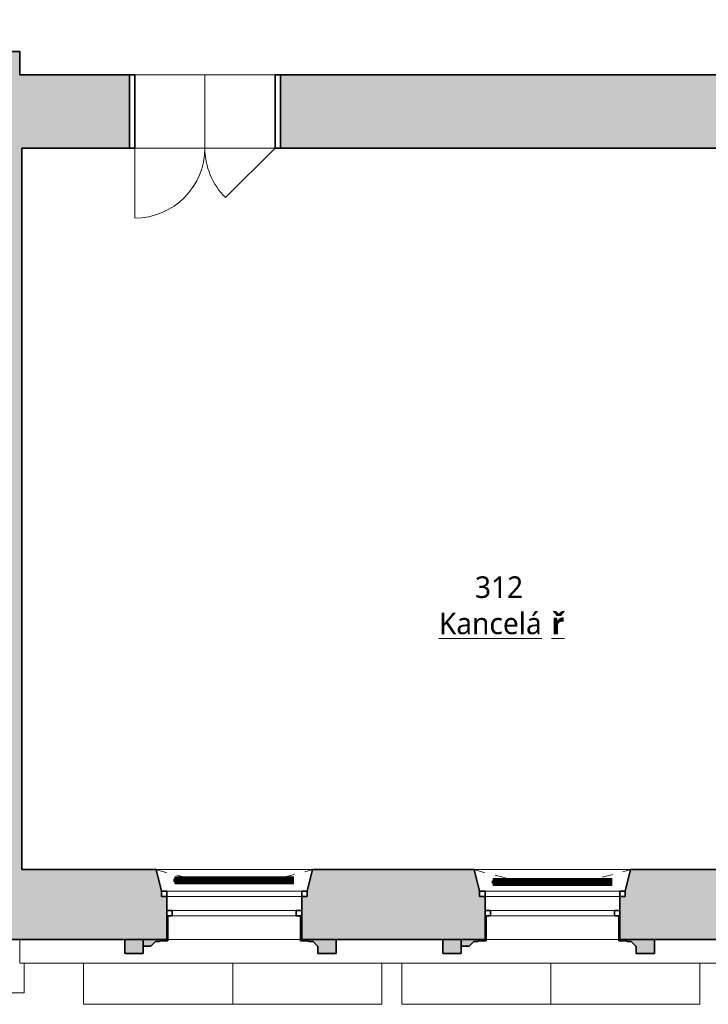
# Model space of a CAD drawing. Header units: metres. Extents: x -0.2 to 46.9, y -0.5 to 28.
# Tile 18 of 30: x 21.8 to 28.2, y -0.2 to 8.9. Entities that reach past the tile are written whole.
import ezdxf

# ---------------------------------------------------------------- set-up
doc = ezdxf.new("R2010")
doc.units = ezdxf.units.M
doc.linetypes.add('AV - Cerch_ 1 tecka 4mm', pattern=[0.006, 0.004, -0.001, 0, -0.001])
doc.layers.add('AV-MISTNOSTI', color=5, linetype='Continuous', lineweight=5, true_color=0x0000ff)
for name, color, linetype, lineweight in [('AV-SRAFY', 7, 'Continuous', 35), ('AV-STAVBA', 7, 'Continuous', 18), ('AV-VYBAVENI', 7, 'Continuous', 18)]:
    doc.layers.add(name, color=color, linetype=linetype, lineweight=lineweight)
doc.styles.add('Trebuchet MS_B', font='trebuc.ttf', dxfattribs={"height": 0.2})

# ---------------------------------------------------------------- blocks, each defined once
blk = doc.blocks.new('DO_2-L_Obl__členěné_222 - 1300x2550_zdobné-998353-3NP')
at = {"layer": 'AV-STAVBA', "color": 254, "true_color": 0xcccccc}
for p, q in [((0.65, 0.86), (0.65, 0.21)), ((-0.65, 0.21), (-0.1904, 0.6696)), ((-0.65, 0.21), (0.65, 0.21)), ((-0.65, -0.47), (-0.65, 0.21)), ((0, 0.21), (0, -0.47)), ((0.65, -0.47), (0.65, 0.21)), ((-0.7, -0.47), (-0.65, -0.47)), ((-0.65, -0.47), (0.65, -0.47)), ((0.65, -0.47), (0.7, -0.47))]:
    blk.add_line(p, q, dxfattribs=at)
at = {"layer": 'AV-STAVBA', "color": 254, "lineweight": 35, "true_color": 0xcccccc}
for p, q in [((-0.65, 0.21), (-0.7, 0.21)), ((-0.7, 0.21), (-0.7, -0.47)), ((-0.65, -0.47), (-0.65, 0.21)), ((0.7, 0.21), (0.65, 0.21)), ((0.65, 0.21), (0.65, -0.47)), ((0.7, -0.47), (0.7, 0.21)), ((-0.7, -0.47), (-0.65, -0.47)), ((0.65, -0.47), (0.7, -0.47))]:
    blk.add_line(p, q, dxfattribs=at)
at = {"layer": 'AV-STAVBA', "color": 254, "linetype": 'AV - Cerch_ 1 tecka 4mm', "true_color": 0xcccccc}
for p, q in [((-0.65, 0.21), (0.65, 0.21)), ((-0.7, -0.47), (0.7, -0.47)), ((-0.65, -0.47), (0.65, -0.47))]:
    blk.add_line(p, q, dxfattribs=at)
at = {"layer": 'AV-STAVBA', "color": 254, "true_color": 0xcccccc}
for centre, start, end in [((0.65, 0.21), 90, 180), ((-0.65, 0.21), 360, 45)]:
    blk.add_arc(centre, 0.65, start, end, dxfattribs=at)
blk = doc.blocks.new('WI_2-2_dvojité_bez středního sloupku - 1250x2320-1217601-3NP')
at = {"layer": 'AV-STAVBA', "color": 254, "linetype": 'AV - Cerch_ 1 tecka 4mm', "lineweight": 13, "true_color": 0xcccccc}
for p, q in [((0.675, 0.325), (-0.675, 0.325)), ((-0.675, 0.325), (0.675, 0.325)), ((0.625, 0.325), (-0.625, 0.325)), ((0.675, -0.325), (-0.675, -0.325)), ((0.625, -0.325), (-0.625, -0.325)), ((-0.625, -0.325), (0.625, -0.325))]:
    blk.add_line(p, q, dxfattribs=at)
at = {"layer": 'AV-STAVBA', "color": 254, "lineweight": 35, "true_color": 0xcccccc}
for p, q in [((-0.625, 0.125), (-0.675, 0.125)), ((-0.675, 0.125), (-0.675, 0.075)), ((-0.625, 0.075), (-0.625, 0.125)), ((0.675, 0.125), (0.625, 0.125)), ((0.625, 0.125), (0.625, 0.075)), ((0.675, 0.075), (0.675, 0.125)), ((-0.675, 0.075), (-0.625, 0.075)), ((0.625, 0.075), (0.675, 0.075)), ((-0.625, -0.105), (-0.625, -0.055)), ((-0.625, -0.055), (-0.575, -0.055)), ((-0.575, -0.055), (-0.575, -0.105)), ((0.575, -0.105), (0.575, -0.055)), ((0.575, -0.055), (0.625, -0.055)), ((0.625, -0.055), (0.625, -0.105)), ((-0.575, -0.105), (-0.625, -0.105)), ((0.625, -0.105), (0.575, -0.105))]:
    blk.add_line(p, q, dxfattribs=at)
at = {"layer": 'AV-STAVBA', "color": 254, "true_color": 0xcccccc}
for p, q in [((-0.675, 0.075), (-0.675, 0.125)), ((-0.675, 0.125), (0.675, 0.125)), ((-0.625, 0.125), (0.031, 0.125)), ((-0.625, 0.075), (-0.625, 0.125)), ((0.031, 0.125), (0.625, 0.125)), ((0.625, 0.075), (0.625, 0.125)), ((0.675, 0.075), (0.675, 0.125)), ((-0.675, 0.075), (0.675, 0.075)), ((0.031, 0.075), (-0.625, 0.075)), ((0.625, 0.075), (0.031, 0.075)), ((-0.625, -0.055), (-0.625, -0.105)), ((-0.625, -0.055), (0.625, -0.055)), ((0.031, -0.055), (-0.575, -0.055)), ((-0.575, -0.055), (-0.575, -0.105)), ((0.575, -0.055), (0.031, -0.055)), ((0.575, -0.055), (0.575, -0.105)), ((0.625, -0.055), (0.625, -0.105)), ((-0.625, -0.105), (0.625, -0.105)), ((-0.575, -0.105), (0.031, -0.105)), ((0.031, -0.105), (0.575, -0.105))]:
    blk.add_line(p, q, dxfattribs=at)
blk = doc.blocks.new('GM_Nika se zkoseným ostěním a klenutým nadpražím - 1350x2500_200-1217707-3NP')
at = {"layer": 'AV-STAVBA', "color": 254, "linetype": 'AV - Cerch_ 1 tecka 4mm', "lineweight": 13, "true_color": 0xcccccc}
for p, q in [((0.675, 0.325), (-0.675, 0.325)), ((0.725, -0.325), (-0.725, -0.325))]:
    blk.add_line(p, q, dxfattribs=at)
blk.add_arc((0, -2.5374), 2.3281, 71.85581, 108.14419, dxfattribs=at)
blk = doc.blocks.new('GM_Nika_zkosené ostění - v900-1218213-3NP')
at = {"layer": 'AV-STAVBA', "color": 254, "linetype": 'AV - Cerch_ 1 tecka 4mm', "lineweight": 13, "true_color": 0xcccccc}
blk.add_line((-0.6, 0.325), (0.85, 0.325), dxfattribs=at)
blk = doc.blocks.new('Podokenní římsa 3NP - Podokenní římsa 3NP-1611802-3NP')
at = {"layer": 'AV-STAVBA', "color": 254, "true_color": 0xcccccc}
for q in [(21.7948, 0.3582), (33.7591, 0.1382)]:
    blk.add_line((21.7948, 0.1382), q, dxfattribs=at)
blk = doc.blocks.new('Tympanon a šambrána 3NP5 - Tympanon a šambrána 2NP-1615951-3NP')
at = {"layer": 'AV-STAVBA', "true_color": 0xcccccc}
h = blk.add_hatch(color=254, dxfattribs=at)
h.paths.add_polyline_path([(7.7999, 0.2282), (7.7999, 0.3582), (7.4799, 0.3582), (7.4799, 0.5782), (7.4699, 0.5782), (7.4699, 0.3482), (7.5349, 0.3482), (7.5501, 0.3394), (7.5851, 0.3394), (7.6276, 0.297), (7.6298, 0.297), (7.6298, 0.2282)])
h.paths.add_polyline_path([(6.0099, 0.297), (6.0822, 0.297), (6.1246, 0.3394), (6.1596, 0.3394), (6.1749, 0.3482), (6.2399, 0.3482), (6.2399, 0.5782), (6.2299, 0.5782), (6.2299, 0.3582), (6.0099, 0.3582)])
blk.add_hatch(color=254, dxfattribs=at).paths.add_polyline_path([(5.8398, 0.2282), (6.0099, 0.2282), (6.0099, 0.3582), (5.8398, 0.3582)])
at = {"layer": 'AV-STAVBA', "color": 254, "lineweight": 35, "true_color": 0xcccccc}
for p, q in [((6.2299, 0.5782), (6.2299, 0.3582)), ((6.2399, 0.3482), (6.2399, 0.5782)), ((7.4699, 0.5782), (7.4699, 0.3482)), ((7.4799, 0.3582), (7.4799, 0.5782)), ((6.0099, 0.3582), (5.8398, 0.3582)), ((5.8398, 0.3582), (5.8398, 0.2282)), ((6.2299, 0.3582), (6.0099, 0.3582)), ((6.0099, 0.3582), (6.0099, 0.297)), ((6.0099, 0.2282), (6.0099, 0.3582)), ((6.0099, 0.297), (6.0822, 0.297)), ((6.0822, 0.297), (6.1246, 0.3394)), ((6.1246, 0.3394), (6.1596, 0.3394)), ((6.1596, 0.3394), (6.1749, 0.3482)), ((6.1749, 0.3482), (6.2399, 0.3482)), ((7.4699, 0.3482), (7.5349, 0.3482)), ((7.7999, 0.3582), (7.4799, 0.3582)), ((7.5349, 0.3482), (7.5501, 0.3394)), ((7.5501, 0.3394), (7.5851, 0.3394)), ((7.5851, 0.3394), (7.6276, 0.297)), ((7.6276, 0.297), (7.6298, 0.297)), ((7.6298, 0.297), (7.6298, 0.2282)), ((7.7999, 0.2282), (7.7999, 0.3582)), ((5.8398, 0.2282), (6.0099, 0.2282)), ((7.6298, 0.2282), (7.7999, 0.2282))]:
    blk.add_line(p, q, dxfattribs=at)
blk = doc.blocks.new('Tympanon a šambrána 3NP6 - Tympanon a šambrána 2NP-1616061-3NP')
at = {"layer": 'AV-STAVBA', "true_color": 0xcccccc}
h = blk.add_hatch(color=254, dxfattribs=at)
h.paths.add_polyline_path([(7.7999, 0.2282), (7.7999, 0.3582), (7.4799, 0.3582), (7.4799, 0.5782), (7.4699, 0.5782), (7.4699, 0.3482), (7.5349, 0.3482), (7.5501, 0.3394), (7.5851, 0.3394), (7.6276, 0.297), (7.6298, 0.297), (7.6298, 0.2282)])
h.paths.add_polyline_path([(6.0099, 0.297), (6.0822, 0.297), (6.1246, 0.3394), (6.1596, 0.3394), (6.1749, 0.3482), (6.2399, 0.3482), (6.2399, 0.5782), (6.2299, 0.5782), (6.2299, 0.3582), (6.0099, 0.3582)])
blk.add_hatch(color=254, dxfattribs=at).paths.add_polyline_path([(5.8398, 0.2282), (6.0099, 0.2282), (6.0099, 0.3582), (5.8398, 0.3582)])
at = {"layer": 'AV-STAVBA', "color": 254, "lineweight": 35, "true_color": 0xcccccc}
for p, q in [((6.2299, 0.5782), (6.2299, 0.3582)), ((6.2399, 0.3482), (6.2399, 0.5782)), ((7.4699, 0.5782), (7.4699, 0.3482)), ((7.4799, 0.3582), (7.4799, 0.5782)), ((6.0099, 0.3582), (5.8398, 0.3582)), ((5.8398, 0.3582), (5.8398, 0.2282)), ((6.2299, 0.3582), (6.0099, 0.3582)), ((6.0099, 0.3582), (6.0099, 0.297)), ((6.0099, 0.2282), (6.0099, 0.3582)), ((6.0099, 0.297), (6.0822, 0.297)), ((6.0822, 0.297), (6.1246, 0.3394)), ((6.1246, 0.3394), (6.1596, 0.3394)), ((6.1596, 0.3394), (6.1749, 0.3482)), ((6.1749, 0.3482), (6.2399, 0.3482)), ((7.4699, 0.3482), (7.5349, 0.3482)), ((7.7999, 0.3582), (7.4799, 0.3582)), ((7.5349, 0.3482), (7.5501, 0.3394)), ((7.5501, 0.3394), (7.5851, 0.3394)), ((7.5851, 0.3394), (7.6276, 0.297)), ((7.6276, 0.297), (7.6298, 0.297)), ((7.6298, 0.297), (7.6298, 0.2282)), ((7.7999, 0.2282), (7.7999, 0.3582)), ((5.8398, 0.2282), (6.0099, 0.2282)), ((7.6298, 0.2282), (7.7999, 0.2282))]:
    blk.add_line(p, q, dxfattribs=at)
blk = doc.blocks.new('Šambrána krajní_2NP2 - Šambrána krajní_2NP-1634565-3NP')
at = {"layer": 'AV-STAVBA', "true_color": 0xcccccc}
h = blk.add_hatch(color=254, dxfattribs=at)
h.paths.add_polyline_path([(18.3698, 0.2782), (18.3998, 0.2782), (18.4409, 0.3348), (18.4859, 0.3348), (18.5198, 0.3582), (18.3698, 0.3582)])
h.paths.add_polyline_path([(19.7498, 0.2782), (19.7909, 0.3348), (19.8359, 0.3348), (19.8698, 0.3582), (19.8698, 0.5782), (19.5698, 0.5782), (19.5698, 0.3582), (19.6036, 0.3348), (19.6486, 0.3348), (19.6898, 0.2782)])
h.paths.add_polyline_path([(21.0698, 0.2782), (21.0698, 0.3582), (20.9198, 0.3582), (20.9536, 0.3348), (20.9986, 0.3348), (21.0398, 0.2782)])
for points in [[(17.9545, 0.2082), (18.2345, 0.2082), (18.2345, 0.3582), (17.9545, 0.3582)], [(21.2145, 0.2082), (21.4945, 0.2082), (21.4945, 0.3582), (21.2145, 0.3582)]]:
    blk.add_hatch(color=254, dxfattribs=at).paths.add_polyline_path(points)
h = blk.add_hatch(color=254, dxfattribs=at)
h.paths.add_polyline_path([(18.2345, 0.1982), (18.2345, 0.2082), (18.2145, 0.2082), (18.2145, 0.1982)])
h.paths.add_polyline_path([(17.9745, 0.1982), (17.9745, 0.2082), (17.9545, 0.2082), (17.9545, 0.1982)])
h = blk.add_hatch(color=254, dxfattribs=at)
h.paths.add_polyline_path([(21.4945, 0.1982), (21.4945, 0.2082), (21.4745, 0.2082), (21.4745, 0.1982)])
h.paths.add_polyline_path([(21.2345, 0.1982), (21.2345, 0.2082), (21.2145, 0.2082), (21.2145, 0.1982)])
at = {"layer": 'AV-STAVBA', "color": 254, "lineweight": 35, "true_color": 0xcccccc}
for p, q in [((19.8698, 0.5782), (19.5698, 0.5782)), ((19.5698, 0.5782), (19.5698, 0.3582)), ((19.8698, 0.3582), (19.8698, 0.5782)), ((18.2345, 0.3582), (17.9545, 0.3582)), ((17.9545, 0.3582), (17.9545, 0.2082)), ((18.2345, 0.2082), (18.2345, 0.3582)), ((18.5198, 0.3582), (18.3698, 0.3582)), ((18.3698, 0.3582), (18.3698, 0.2782)), ((18.3698, 0.2782), (18.3998, 0.2782)), ((18.3998, 0.2782), (18.4409, 0.3348)), ((18.4409, 0.3348), (18.4859, 0.3348)), ((18.4859, 0.3348), (18.5198, 0.3582)), ((19.5698, 0.3582), (19.6036, 0.3348)), ((19.6036, 0.3348), (19.6486, 0.3348)), ((19.6486, 0.3348), (19.6898, 0.2782)), ((19.6898, 0.2782), (19.7498, 0.2782)), ((19.7498, 0.2782), (19.7909, 0.3348)), ((19.7909, 0.3348), (19.8359, 0.3348)), ((19.8359, 0.3348), (19.8698, 0.3582)), ((21.0698, 0.3582), (20.9198, 0.3582)), ((20.9198, 0.3582), (20.9536, 0.3348)), ((20.9536, 0.3348), (20.9986, 0.3348)), ((20.9986, 0.3348), (21.0398, 0.2782)), ((21.0398, 0.2782), (21.0698, 0.2782)), ((21.0698, 0.2782), (21.0698, 0.3582)), ((21.4945, 0.3582), (21.2145, 0.3582)), ((21.2145, 0.3582), (21.2145, 0.2082)), ((21.4945, 0.2082), (21.4945, 0.3582)), ((17.9745, 0.2082), (17.9545, 0.2082)), ((17.9545, 0.2082), (17.9545, 0.1982)), ((17.9545, 0.2082), (18.2345, 0.2082)), ((17.9545, 0.1982), (17.9745, 0.1982)), ((17.9745, 0.1982), (17.9745, 0.2082)), ((18.2345, 0.2082), (18.2145, 0.2082)), ((18.2145, 0.2082), (18.2145, 0.1982)), ((18.2145, 0.1982), (18.2345, 0.1982)), ((18.2345, 0.1982), (18.2345, 0.2082)), ((21.2345, 0.2082), (21.2145, 0.2082)), ((21.2145, 0.2082), (21.2145, 0.1982)), ((21.2145, 0.2082), (21.4945, 0.2082)), ((21.2145, 0.1982), (21.2345, 0.1982)), ((21.2345, 0.1982), (21.2345, 0.2082)), ((21.4945, 0.2082), (21.4745, 0.2082)), ((21.4745, 0.2082), (21.4745, 0.1982)), ((21.4745, 0.1982), (21.4945, 0.1982)), ((21.4945, 0.1982), (21.4945, 0.2082))]:
    blk.add_line(p, q, dxfattribs=at)
at = {"layer": 'AV-STAVBA', "color": 254, "true_color": 0xcccccc}
for p, q in [((17.6125, 0.3582), (17.6125, -0.1368)), ((17.8336, 0.0874), (17.8336, 0.3582)), ((17.8945, 0.1482), (17.8945, 0.3582)), ((18.2945, 0.3582), (18.2945, 0.1482)), ((18.3553, 0.2182), (18.3553, 0.3582)), ((21.0936, 0.3582), (21.0936, 0.2182)), ((21.1545, 0.1482), (21.1545, 0.3582)), ((21.5545, 0.3582), (21.5545, 0.1482)), ((21.6153, 0.3582), (21.6153, 0.0874)), ((17.8945, 0.1482), (17.9545, 0.2082)), ((18.2945, 0.1482), (18.2345, 0.2082)), ((18.3553, 0.2182), (18.3553, 0.185)), ((18.3553, 0.1852), (18.3553, 0.0874)), ((21.0936, 0.185), (21.0936, 0.2182)), ((21.0936, 0.0874), (21.0936, 0.1852)), ((21.1545, 0.1482), (21.2145, 0.2082)), ((21.5545, 0.1482), (21.4945, 0.2082)), ((17.8336, 0.0874), (17.8945, 0.1482)), ((18.2945, 0.1482), (17.8945, 0.1482)), ((18.3553, 0.0874), (18.2945, 0.1482)), ((18.3553, 0.1582), (21.0936, 0.1582)), ((21.0936, 0.0874), (21.1545, 0.1482)), ((21.5545, 0.1482), (21.1545, 0.1482)), ((21.6153, 0.0874), (21.5545, 0.1482)), ((21.8365, -0.1368), (21.8365, 0.1382)), ((18.3553, 0.0874), (17.8336, 0.0874)), ((21.6153, 0.0874), (21.0936, 0.0874)), ((17.6125, -0.1368), (21.8365, -0.1368))]:
    blk.add_line(p, q, dxfattribs=at)
blk = doc.blocks.new('D0089 - 1514 - OÚPSŘ_Benešova_rvt-1-3NP')
at = {"layer": 'AV-SRAFY', "lineweight": 18, "true_color": 0xcccccc}
h = blk.add_hatch(color=254, dxfattribs=at)
h.paths.add_polyline_path([(21.7948, 8.3782), (21.7948, 8.5932), (21.6448, 8.5932), (21.6448, 8.3782)])
h.paths.add_polyline_path([(21.7948, 9.9432), (21.7948, 14.0482), (21.6448, 14.0482), (21.6448, 9.9432)])
h = blk.add_hatch(color=254, dxfattribs=at)
h.paths.add_polyline_path([(32.5648, 7.6982), (39.2348, 7.6982), (39.2348, 8.3782), (32.5648, 8.3782)])
h.paths.add_polyline_path([(18.6548, 7.6982), (19.0224, 7.6982), (19.0224, 8.3782), (17.7648, 8.3782), (17.7648, 8.0382), (17.5048, 8.0382), (17.5048, 7.6982), (18.0048, 7.6982), (18.0048, 7.8732), (18.6548, 7.8732), (18.6548, 7.7112)])
h.paths.add_polyline_path([(20.4224, 7.6982), (22.8123, 7.6982), (22.8123, 8.3782), (20.4224, 8.3782)])
h.paths.add_polyline_path([(30.7848, 7.6982), (31.1648, 7.6982), (31.1648, 8.3782), (29.9648, 8.3782), (29.9648, 7.8682), (28.7048, 7.8682), (28.7048, 8.3782), (24.2123, 8.3782), (24.2123, 7.6982), (30.6348, 7.6982)])
blk.add_hatch(color=254, dxfattribs=at).paths.add_polyline_path([(21.6648, 1.0082), (21.8148, 1.0082), (21.8148, 7.6982), (21.6648, 7.6982), (21.6648, 1.2801)])
h = blk.add_hatch(color=254, dxfattribs=at)
h.paths.add_polyline_path([(5.4448, 0.3582), (6.2299, 0.3582), (6.2299, 0.7582), (6.1799, 0.7582), (6.1799, 0.8082), (6.1299, 1.0082), (5.4348, 1.0082), (5.4348, 0.3582)])
h.paths.add_polyline_path([(26.1098, 0.3582), (26.1098, 0.7582), (26.0598, 0.7582), (26.0598, 0.8082), (26.0098, 1.0082), (24.5098, 1.0082), (24.4598, 0.8082), (24.4598, 0.7582), (24.4098, 0.7582), (24.4098, 0.3582), (25.8487, 0.3582)])
h.paths.add_polyline_path([(33.9791, 0.3582), (33.9791, 0.8282), (34.0498, 0.8282), (34.0498, 1.0082), (33.3198, 1.0082), (33.2698, 0.8082), (33.2698, 0.7582), (33.2198, 0.7582), (33.2198, 0.3582), (33.8314, 0.3582)])
h.paths.add_polyline_path([(13.8748, 0.3582), (14.9998, 0.3582), (14.9998, 0.7582), (14.9498, 0.7582), (14.9498, 0.8082), (14.8998, 1.0082), (13.4498, 1.0082), (13.3998, 0.8082), (13.3998, 0.7582), (13.3498, 0.7582), (13.3498, 0.3582), (13.3759, 0.3582)])
h.paths.add_polyline_path([(9.1599, 0.3582), (9.1599, 0.7582), (9.1099, 0.7582), (9.1099, 0.8082), (9.0599, 1.0082), (7.5799, 1.0082), (7.5299, 0.8082), (7.5299, 0.7582), (7.4799, 0.7582), (7.4799, 0.3582), (8.8856, 0.3582)])
h.paths.add_polyline_path([(27.3598, 0.3582), (29.0298, 0.3582), (29.0298, 0.7582), (28.9798, 0.7582), (28.9798, 0.8082), (28.9298, 1.0082), (27.4598, 1.0082), (27.4098, 0.8082), (27.4098, 0.7582), (27.3598, 0.7582), (27.3598, 0.5581)])
h.paths.add_polyline_path([(23.1598, 0.3582), (23.1598, 0.7582), (23.1098, 0.7582), (23.1098, 0.8082), (23.0598, 1.0082), (21.0598, 1.0082), (21.0198, 0.8082), (20.9698, 0.8082), (20.9698, 0.7582), (20.9198, 0.7582), (20.9198, 0.3582), (22.8552, 0.3582)])
h.paths.add_polyline_path([(16.2498, 0.3582), (18.5198, 0.3582), (18.5198, 0.7582), (18.4698, 0.7582), (18.4698, 0.8082), (18.4198, 0.8082), (18.3798, 1.0082), (16.3498, 1.0082), (16.2998, 0.8082), (16.2998, 0.7582), (16.2498, 0.7582), (16.2498, 0.5581)])
h.paths.add_polyline_path([(10.4099, 0.3582), (12.0998, 0.3582), (12.0998, 0.7582), (12.0498, 0.7582), (12.0498, 0.8082), (11.9998, 1.0082), (10.5099, 1.0082), (10.4599, 0.8082), (10.4599, 0.7582), (10.4099, 0.7582), (10.4099, 0.5581)])
h.paths.add_polyline_path([(31.9698, 0.3582), (31.9698, 0.7582), (31.9198, 0.7582), (31.9198, 0.8082), (31.8698, 1.0082), (30.3798, 1.0082), (30.3298, 0.8082), (30.3298, 0.7582), (30.2798, 0.7582), (30.2798, 0.3582), (31.8357, 0.3582)])
at = {"layer": 'AV-STAVBA', "color": 254, "lineweight": 35, "true_color": 0xcccccc}
for p, q in [((21.7948, 8.5932), (21.6448, 8.5932)), ((21.7948, 8.3782), (21.7948, 8.5932)), ((22.8123, 8.3782), (21.7948, 8.3782)), ((22.8123, 7.6982), (22.8123, 8.3782)), ((28.7048, 8.3782), (24.2123, 8.3782)), ((24.2123, 8.3782), (24.2123, 7.6982)), ((21.8148, 7.6982), (22.8123, 7.6982)), ((21.8148, 1.0082), (21.8148, 7.6982)), ((24.2123, 7.6982), (30.6348, 7.6982)), ((23.0598, 1.0082), (21.8148, 1.0082)), ((23.1098, 0.8082), (23.0598, 1.0082)), ((24.5098, 1.0082), (24.4598, 0.8082)), ((26.0098, 1.0082), (24.5098, 1.0082)), ((26.0598, 0.8082), (26.0098, 1.0082)), ((27.4598, 1.0082), (27.4098, 0.8082)), ((28.9298, 1.0082), (27.4598, 1.0082)), ((23.1598, 0.6282), (23.1598, 0.7582)), ((24.4098, 0.7582), (24.4098, 0.6282)), ((26.1098, 0.6282), (26.1098, 0.7582)), ((27.3598, 0.7582), (27.3598, 0.6282)), ((23.1598, 0.3582), (23.1598, 0.5782)), ((24.4098, 0.5782), (24.4098, 0.3582)), ((26.1098, 0.3582), (26.1098, 0.5782)), ((27.3598, 0.5782), (27.3598, 0.3582)), ((20.9198, 0.3582), (23.1598, 0.3582)), ((24.4098, 0.3582), (26.1098, 0.3582)), ((27.3598, 0.3582), (29.0298, 0.3582))]:
    blk.add_line(p, q, dxfattribs=at)
at = {"layer": 'AV-STAVBA', "color": 254, "true_color": 0xcccccc}
for p, q in [((24.1623, 7.6982), (22.8623, 7.6982)), ((24.4098, 0.7582), (23.1598, 0.7582)), ((27.3598, 0.7582), (26.1098, 0.7582)), ((24.3998, 0.3582), (23.1698, 0.3582)), ((27.3498, 0.3582), (26.1198, 0.3582)), ((22.3877, 0.1382), (22.3877, -0.2418)), ((23.7703, 0.1382), (23.7703, -0.2418)), ((25.1529, -0.2418), (25.1529, 0.1382)), ((25.3377, 0.1382), (25.3377, -0.2418)), ((26.7203, 0.1382), (26.7203, -0.2418)), ((28.1029, -0.2418), (28.1029, 0.1382)), ((23.7703, -0.2418), (22.3877, -0.2418)), ((25.1529, -0.2418), (23.7703, -0.2418)), ((26.7203, -0.2418), (25.3377, -0.2418)), ((28.1029, -0.2418), (26.7203, -0.2418))]:
    blk.add_line(p, q, dxfattribs=at)
at = {"layer": 'AV-STAVBA', "color": 254, "lineweight": 18, "true_color": 0xcccccc, "rotation": 180}
for name, p in [('DO_2-L_Obl__členěné_222 - 1300x2550_zdobné-998353-3NP', (23.5123, 7.9082)), ('GM_Nika se zkoseným ostěním a klenutým nadpražím - 1350x2500_200-1217707-3NP', (23.7848, 0.6832)), ('GM_Nika se zkoseným ostěním a klenutým nadpražím - 1350x2500_200-1217707-3NP', (26.7348, 0.6832))]:
    blk.add_blockref(name, p, dxfattribs=at)
at = {"layer": 'AV-STAVBA', "color": 254, "lineweight": 18, "true_color": 0xcccccc}
for name, p in [('GM_Nika_zkosené ostění - v900-1218213-3NP', (23.6598, 0.6832)), ('WI_2-2_dvojité_bez středního sloupku - 1250x2320-1217601-3NP', (23.7848, 0.6832)), ('GM_Nika_zkosené ostění - v900-1218213-3NP', (26.6098, 0.6832)), ('WI_2-2_dvojité_bez středního sloupku - 1250x2320-1217601-3NP', (26.7348, 0.6832)), ('Šambrána krajní_2NP2 - Šambrána krajní_2NP-1634565-3NP', (0, 0)), ('Tympanon a šambrána 3NP5 - Tympanon a šambrána 2NP-1615951-3NP', (16.93, 0)), ('Tympanon a šambrána 3NP6 - Tympanon a šambrána 2NP-1616061-3NP', (19.88, 0)), ('Podokenní římsa 3NP - Podokenní římsa 3NP-1611802-3NP', (0, 0))]:
    blk.add_blockref(name, p, dxfattribs=at)
blk = doc.blocks.new('PF_Deskový radiátor_připojení boční - 1100_600_66-835213-3NP')
at = {"layer": 'AV-VYBAVENI', "color": 5, "true_color": 0x0000ff}
for p, q in [((-0.55, 0.01), (-0.56, 0.01)), ((-0.56, 0.01), (-0.56, -0.01)), ((-0.56, 0.01), (-0.56, 0.0097)), ((-0.55, 0.01), (-0.56, 0.01)), ((-0.56, 0.01), (-0.56, 0.0097)), ((-0.56, 0.01), (-0.56, 0.0097)), ((0.55, 0.033), (-0.55, 0.033)), ((-0.55, 0.033), (-0.55, -0.033)), ((-0.543, -0.026), (-0.543, 0.026)), ((-0.543, 0.026), (0.543, 0.026)), ((-0.533, 0.026), (-0.536, 0.026)), ((-0.536, 0.026), (-0.536, -0.026)), ((-0.533, -0.026), (-0.533, 0.026)), ((-0.5245, 0.026), (-0.5275, 0.026)), ((-0.5275, 0.026), (-0.5275, -0.026)), ((-0.5245, -0.026), (-0.5245, 0.026)), ((-0.516, 0.026), (-0.519, 0.026)), ((-0.519, 0.026), (-0.519, -0.026)), ((-0.516, -0.026), (-0.516, 0.026)), ((-0.5075, 0.026), (-0.5105, 0.026)), ((-0.5105, 0.026), (-0.5105, -0.026)), ((-0.5075, -0.026), (-0.5075, 0.026)), ((-0.499, 0.026), (-0.502, 0.026)), ((-0.502, 0.026), (-0.502, -0.026)), ((-0.499, -0.026), (-0.499, 0.026)), ((-0.4905, 0.026), (-0.4935, 0.026)), ((-0.4935, 0.026), (-0.4935, -0.026)), ((-0.4905, -0.026), (-0.4905, 0.026)), ((-0.482, 0.026), (-0.485, 0.026)), ((-0.485, 0.026), (-0.485, -0.026)), ((-0.482, -0.026), (-0.482, 0.026)), ((-0.4735, 0.026), (-0.4765, 0.026)), ((-0.4765, 0.026), (-0.4765, -0.026)), ((-0.4735, -0.026), (-0.4735, 0.026)), ((-0.465, 0.026), (-0.468, 0.026)), ((-0.468, 0.026), (-0.468, -0.026)), ((-0.465, -0.026), (-0.465, 0.026)), ((-0.4565, 0.026), (-0.4595, 0.026)), ((-0.4595, 0.026), (-0.4595, -0.026)), ((-0.4565, -0.026), (-0.4565, 0.026)), ((-0.448, 0.026), (-0.451, 0.026)), ((-0.451, 0.026), (-0.451, -0.026)), ((-0.448, -0.026), (-0.448, 0.026)), ((-0.4395, 0.026), (-0.4425, 0.026)), ((-0.4425, 0.026), (-0.4425, -0.026)), ((-0.4395, -0.026), (-0.4395, 0.026)), ((-0.431, 0.026), (-0.434, 0.026)), ((-0.434, 0.026), (-0.434, -0.026)), ((-0.431, -0.026), (-0.431, 0.026)), ((-0.4225, 0.026), (-0.4255, 0.026)), ((-0.4255, 0.026), (-0.4255, -0.026)), ((-0.4225, -0.026), (-0.4225, 0.026)), ((-0.414, 0.026), (-0.417, 0.026)), ((-0.417, 0.026), (-0.417, -0.026)), ((-0.414, -0.026), (-0.414, 0.026)), ((-0.4055, 0.026), (-0.4085, 0.026)), ((-0.4085, 0.026), (-0.4085, -0.026)), ((-0.4055, -0.026), (-0.4055, 0.026)), ((-0.397, 0.026), (-0.4, 0.026)), ((-0.4, 0.026), (-0.4, -0.026)), ((-0.397, -0.026), (-0.397, 0.026)), ((-0.3885, 0.026), (-0.3915, 0.026)), ((-0.3915, 0.026), (-0.3915, -0.026)), ((-0.3885, -0.026), (-0.3885, 0.026)), ((-0.38, 0.026), (-0.383, 0.026)), ((-0.383, 0.026), (-0.383, -0.026)), ((-0.38, -0.026), (-0.38, 0.026)), ((-0.3715, 0.026), (-0.3745, 0.026)), ((-0.3745, 0.026), (-0.3745, -0.026)), ((-0.3715, -0.026), (-0.3715, 0.026)), ((-0.363, 0.026), (-0.366, 0.026)), ((-0.366, 0.026), (-0.366, -0.026)), ((-0.363, -0.026), (-0.363, 0.026)), ((-0.3545, 0.026), (-0.3575, 0.026)), ((-0.3575, 0.026), (-0.3575, -0.026)), ((-0.3545, -0.026), (-0.3545, 0.026)), ((-0.346, 0.026), (-0.349, 0.026)), ((-0.349, 0.026), (-0.349, -0.026)), ((-0.346, -0.026), (-0.346, 0.026)), ((-0.3375, 0.026), (-0.3405, 0.026)), ((-0.3405, 0.026), (-0.3405, -0.026)), ((-0.3375, -0.026), (-0.3375, 0.026)), ((-0.329, 0.026), (-0.332, 0.026)), ((-0.332, 0.026), (-0.332, -0.026)), ((-0.329, -0.026), (-0.329, 0.026)), ((-0.3205, 0.026), (-0.3235, 0.026)), ((-0.3235, 0.026), (-0.3235, -0.026)), ((-0.3205, -0.026), (-0.3205, 0.026)), ((-0.312, 0.026), (-0.315, 0.026)), ((-0.315, 0.026), (-0.315, -0.026)), ((-0.312, -0.026), (-0.312, 0.026)), ((-0.3035, 0.026), (-0.3065, 0.026)), ((-0.3065, 0.026), (-0.3065, -0.026)), ((-0.3035, -0.026), (-0.3035, 0.026)), ((-0.295, 0.026), (-0.298, 0.026)), ((-0.298, 0.026), (-0.298, -0.026)), ((-0.295, -0.026), (-0.295, 0.026)), ((-0.2865, 0.026), (-0.2895, 0.026)), ((-0.2895, 0.026), (-0.2895, -0.026)), ((-0.2865, -0.026), (-0.2865, 0.026)), ((-0.278, 0.026), (-0.281, 0.026)), ((-0.281, 0.026), (-0.281, -0.026)), ((-0.278, -0.026), (-0.278, 0.026)), ((-0.2695, 0.026), (-0.2725, 0.026)), ((-0.2725, 0.026), (-0.2725, -0.026)), ((-0.2695, -0.026), (-0.2695, 0.026)), ((-0.261, 0.026), (-0.264, 0.026)), ((-0.264, 0.026), (-0.264, -0.026)), ((-0.261, -0.026), (-0.261, 0.026)), ((-0.2525, 0.026), (-0.2555, 0.026)), ((-0.2555, 0.026), (-0.2555, -0.026)), ((-0.2525, -0.026), (-0.2525, 0.026)), ((-0.244, 0.026), (-0.247, 0.026)), ((-0.247, 0.026), (-0.247, -0.026)), ((-0.244, -0.026), (-0.244, 0.026)), ((-0.2355, 0.026), (-0.2385, 0.026)), ((-0.2385, 0.026), (-0.2385, -0.026)), ((-0.2355, -0.026), (-0.2355, 0.026)), ((-0.227, 0.026), (-0.23, 0.026)), ((-0.23, 0.026), (-0.23, -0.026)), ((-0.227, -0.026), (-0.227, 0.026)), ((-0.2185, 0.026), (-0.2215, 0.026)), ((-0.2215, 0.026), (-0.2215, -0.026)), ((-0.2185, -0.026), (-0.2185, 0.026)), ((-0.21, 0.026), (-0.213, 0.026)), ((-0.213, 0.026), (-0.213, -0.026)), ((-0.21, -0.026), (-0.21, 0.026)), ((-0.2015, 0.026), (-0.2045, 0.026)), ((-0.2045, 0.026), (-0.2045, -0.026)), ((-0.2015, -0.026), (-0.2015, 0.026)), ((-0.193, 0.026), (-0.196, 0.026)), ((-0.196, 0.026), (-0.196, -0.026)), ((-0.193, -0.026), (-0.193, 0.026)), ((-0.1845, 0.026), (-0.1875, 0.026)), ((-0.1875, 0.026), (-0.1875, -0.026)), ((-0.1845, -0.026), (-0.1845, 0.026)), ((-0.176, 0.026), (-0.179, 0.026)), ((-0.179, 0.026), (-0.179, -0.026)), ((-0.176, -0.026), (-0.176, 0.026)), ((-0.1675, 0.026), (-0.1705, 0.026)), ((-0.1705, 0.026), (-0.1705, -0.026)), ((-0.1675, -0.026), (-0.1675, 0.026)), ((-0.159, 0.026), (-0.162, 0.026)), ((-0.162, 0.026), (-0.162, -0.026)), ((-0.159, -0.026), (-0.159, 0.026)), ((-0.1505, 0.026), (-0.1535, 0.026)), ((-0.1535, 0.026), (-0.1535, -0.026)), ((-0.1505, -0.026), (-0.1505, 0.026)), ((-0.142, 0.026), (-0.145, 0.026)), ((-0.145, 0.026), (-0.145, -0.026)), ((-0.142, -0.026), (-0.142, 0.026)), ((-0.1335, 0.026), (-0.1365, 0.026)), ((-0.1365, 0.026), (-0.1365, -0.026)), ((-0.1335, -0.026), (-0.1335, 0.026)), ((-0.125, 0.026), (-0.128, 0.026)), ((-0.128, 0.026), (-0.128, -0.026)), ((-0.125, -0.026), (-0.125, 0.026)), ((-0.1165, 0.026), (-0.1195, 0.026)), ((-0.1195, 0.026), (-0.1195, -0.026)), ((-0.1165, -0.026), (-0.1165, 0.026)), ((-0.108, 0.026), (-0.111, 0.026)), ((-0.111, 0.026), (-0.111, -0.026)), ((-0.108, -0.026), (-0.108, 0.026)), ((-0.0995, 0.026), (-0.1025, 0.026)), ((-0.1025, 0.026), (-0.1025, -0.026)), ((-0.0995, -0.026), (-0.0995, 0.026)), ((-0.091, 0.026), (-0.094, 0.026)), ((-0.094, 0.026), (-0.094, -0.026)), ((-0.091, -0.026), (-0.091, 0.026)), ((-0.0825, 0.026), (-0.0855, 0.026)), ((-0.0855, 0.026), (-0.0855, -0.026)), ((-0.0825, -0.026), (-0.0825, 0.026)), ((-0.074, 0.026), (-0.077, 0.026)), ((-0.077, 0.026), (-0.077, -0.026)), ((-0.074, -0.026), (-0.074, 0.026)), ((-0.0655, 0.026), (-0.0685, 0.026)), ((-0.0685, 0.026), (-0.0685, -0.026)), ((-0.0655, -0.026), (-0.0655, 0.026)), ((-0.057, 0.026), (-0.06, 0.026)), ((-0.06, 0.026), (-0.06, -0.026)), ((-0.057, -0.026), (-0.057, 0.026)), ((-0.0485, 0.026), (-0.0515, 0.026)), ((-0.0515, 0.026), (-0.0515, -0.026)), ((-0.0485, -0.026), (-0.0485, 0.026)), ((-0.04, 0.026), (-0.043, 0.026)), ((-0.043, 0.026), (-0.043, -0.026)), ((-0.04, -0.026), (-0.04, 0.026)), ((-0.0315, 0.026), (-0.0345, 0.026)), ((-0.0345, 0.026), (-0.0345, -0.026)), ((-0.0315, -0.026), (-0.0315, 0.026)), ((-0.023, 0.026), (-0.026, 0.026)), ((-0.026, 0.026), (-0.026, -0.026)), ((-0.023, -0.026), (-0.023, 0.026)), ((-0.0145, 0.026), (-0.0175, 0.026)), ((-0.0175, 0.026), (-0.0175, -0.026)), ((-0.0145, -0.026), (-0.0145, 0.026)), ((-0.006, 0.026), (-0.009, 0.026)), ((-0.009, 0.026), (-0.009, -0.026)), ((-0.006, -0.026), (-0.006, 0.026)), ((0.0025, 0.026), (-0.0005, 0.026)), ((-0.0005, 0.026), (-0.0005, -0.026)), ((0.0025, -0.026), (0.0025, 0.026)), ((0.011, 0.026), (0.008, 0.026)), ((0.008, 0.026), (0.008, -0.026)), ((0.011, -0.026), (0.011, 0.026)), ((0.0195, 0.026), (0.0165, 0.026)), ((0.0165, 0.026), (0.0165, -0.026)), ((0.0195, -0.026), (0.0195, 0.026)), ((0.028, 0.026), (0.025, 0.026)), ((0.025, 0.026), (0.025, -0.026)), ((0.028, -0.026), (0.028, 0.026)), ((0.0365, 0.026), (0.0335, 0.026)), ((0.0335, 0.026), (0.0335, -0.026)), ((0.0365, -0.026), (0.0365, 0.026)), ((0.045, 0.026), (0.042, 0.026)), ((0.042, 0.026), (0.042, -0.026)), ((0.045, -0.026), (0.045, 0.026)), ((0.0535, 0.026), (0.0505, 0.026)), ((0.0505, 0.026), (0.0505, -0.026)), ((0.0535, -0.026), (0.0535, 0.026)), ((0.062, 0.026), (0.059, 0.026)), ((0.059, 0.026), (0.059, -0.026)), ((0.062, -0.026), (0.062, 0.026)), ((0.0705, 0.026), (0.0675, 0.026)), ((0.0675, 0.026), (0.0675, -0.026)), ((0.0705, -0.026), (0.0705, 0.026)), ((0.079, 0.026), (0.076, 0.026)), ((0.076, 0.026), (0.076, -0.026)), ((0.079, -0.026), (0.079, 0.026)), ((0.0875, 0.026), (0.0845, 0.026)), ((0.0845, 0.026), (0.0845, -0.026)), ((0.0875, -0.026), (0.0875, 0.026)), ((0.096, 0.026), (0.093, 0.026)), ((0.093, 0.026), (0.093, -0.026)), ((0.096, -0.026), (0.096, 0.026)), ((0.1045, 0.026), (0.1015, 0.026)), ((0.1015, 0.026), (0.1015, -0.026)), ((0.1045, -0.026), (0.1045, 0.026)), ((0.113, 0.026), (0.11, 0.026)), ((0.11, 0.026), (0.11, -0.026)), ((0.113, -0.026), (0.113, 0.026)), ((0.1215, 0.026), (0.1185, 0.026)), ((0.1185, 0.026), (0.1185, -0.026)), ((0.1215, -0.026), (0.1215, 0.026)), ((0.13, 0.026), (0.127, 0.026)), ((0.127, 0.026), (0.127, -0.026)), ((0.13, -0.026), (0.13, 0.026)), ((0.1385, 0.026), (0.1355, 0.026)), ((0.1355, 0.026), (0.1355, -0.026)), ((0.1385, -0.026), (0.1385, 0.026)), ((0.147, 0.026), (0.144, 0.026)), ((0.144, 0.026), (0.144, -0.026)), ((0.147, -0.026), (0.147, 0.026)), ((0.1555, 0.026), (0.1525, 0.026)), ((0.1525, 0.026), (0.1525, -0.026)), ((0.1555, -0.026), (0.1555, 0.026)), ((0.164, 0.026), (0.161, 0.026)), ((0.161, 0.026), (0.161, -0.026)), ((0.164, -0.026), (0.164, 0.026)), ((0.1725, 0.026), (0.1695, 0.026)), ((0.1695, 0.026), (0.1695, -0.026)), ((0.1725, -0.026), (0.1725, 0.026)), ((0.181, 0.026), (0.178, 0.026)), ((0.178, 0.026), (0.178, -0.026)), ((0.181, -0.026), (0.181, 0.026)), ((0.1895, 0.026), (0.1865, 0.026)), ((0.1865, 0.026), (0.1865, -0.026)), ((0.1895, -0.026), (0.1895, 0.026)), ((0.198, 0.026), (0.195, 0.026)), ((0.195, 0.026), (0.195, -0.026)), ((0.198, -0.026), (0.198, 0.026)), ((0.2065, 0.026), (0.2035, 0.026)), ((0.2035, 0.026), (0.2035, -0.026)), ((0.2065, -0.026), (0.2065, 0.026)), ((0.215, 0.026), (0.212, 0.026)), ((0.212, 0.026), (0.212, -0.026)), ((0.215, -0.026), (0.215, 0.026)), ((0.2235, 0.026), (0.2205, 0.026)), ((0.2205, 0.026), (0.2205, -0.026)), ((0.2235, -0.026), (0.2235, 0.026)), ((0.232, 0.026), (0.229, 0.026)), ((0.229, 0.026), (0.229, -0.026)), ((0.232, -0.026), (0.232, 0.026)), ((0.2405, 0.026), (0.2375, 0.026)), ((0.2375, 0.026), (0.2375, -0.026)), ((0.2405, -0.026), (0.2405, 0.026)), ((0.249, 0.026), (0.246, 0.026)), ((0.246, 0.026), (0.246, -0.026)), ((0.249, -0.026), (0.249, 0.026)), ((0.2575, 0.026), (0.2545, 0.026)), ((0.2545, 0.026), (0.2545, -0.026)), ((0.2575, -0.026), (0.2575, 0.026)), ((0.266, 0.026), (0.263, 0.026)), ((0.263, 0.026), (0.263, -0.026)), ((0.266, -0.026), (0.266, 0.026)), ((0.2745, 0.026), (0.2715, 0.026)), ((0.2715, 0.026), (0.2715, -0.026)), ((0.2745, -0.026), (0.2745, 0.026)), ((0.283, 0.026), (0.28, 0.026)), ((0.28, 0.026), (0.28, -0.026)), ((0.283, -0.026), (0.283, 0.026)), ((0.2915, 0.026), (0.2885, 0.026)), ((0.2885, 0.026), (0.2885, -0.026)), ((0.2915, -0.026), (0.2915, 0.026)), ((0.3, 0.026), (0.297, 0.026)), ((0.297, 0.026), (0.297, -0.026)), ((0.3, -0.026), (0.3, 0.026)), ((0.3085, 0.026), (0.3055, 0.026)), ((0.3055, 0.026), (0.3055, -0.026)), ((0.3085, -0.026), (0.3085, 0.026)), ((0.317, 0.026), (0.314, 0.026)), ((0.314, 0.026), (0.314, -0.026)), ((0.317, -0.026), (0.317, 0.026)), ((0.3255, 0.026), (0.3225, 0.026)), ((0.3225, 0.026), (0.3225, -0.026)), ((0.3255, -0.026), (0.3255, 0.026)), ((0.334, 0.026), (0.331, 0.026)), ((0.331, 0.026), (0.331, -0.026)), ((0.334, -0.026), (0.334, 0.026)), ((0.3425, 0.026), (0.3395, 0.026)), ((0.3395, 0.026), (0.3395, -0.026)), ((0.3425, -0.026), (0.3425, 0.026)), ((0.351, 0.026), (0.348, 0.026)), ((0.348, 0.026), (0.348, -0.026)), ((0.351, -0.026), (0.351, 0.026)), ((0.3595, 0.026), (0.3565, 0.026)), ((0.3565, 0.026), (0.3565, -0.026)), ((0.3595, -0.026), (0.3595, 0.026)), ((0.368, 0.026), (0.365, 0.026)), ((0.365, 0.026), (0.365, -0.026)), ((0.368, -0.026), (0.368, 0.026)), ((0.3765, 0.026), (0.3735, 0.026)), ((0.3735, 0.026), (0.3735, -0.026)), ((0.3765, -0.026), (0.3765, 0.026)), ((0.385, 0.026), (0.382, 0.026)), ((0.382, 0.026), (0.382, -0.026)), ((0.385, -0.026), (0.385, 0.026)), ((0.3935, 0.026), (0.3905, 0.026)), ((0.3905, 0.026), (0.3905, -0.026)), ((0.3935, -0.026), (0.3935, 0.026)), ((0.402, 0.026), (0.399, 0.026)), ((0.399, 0.026), (0.399, -0.026)), ((0.402, -0.026), (0.402, 0.026)), ((0.4105, 0.026), (0.4075, 0.026)), ((0.4075, 0.026), (0.4075, -0.026)), ((0.4105, -0.026), (0.4105, 0.026)), ((0.419, 0.026), (0.416, 0.026)), ((0.416, 0.026), (0.416, -0.026)), ((0.419, -0.026), (0.419, 0.026)), ((0.4275, 0.026), (0.4245, 0.026)), ((0.4245, 0.026), (0.4245, -0.026)), ((0.4275, -0.026), (0.4275, 0.026)), ((0.436, 0.026), (0.433, 0.026)), ((0.433, 0.026), (0.433, -0.026)), ((0.436, -0.026), (0.436, 0.026)), ((0.4445, 0.026), (0.4415, 0.026)), ((0.4415, 0.026), (0.4415, -0.026)), ((0.4445, -0.026), (0.4445, 0.026)), ((0.453, 0.026), (0.45, 0.026)), ((0.45, 0.026), (0.45, -0.026)), ((0.453, -0.026), (0.453, 0.026)), ((0.4615, 0.026), (0.4585, 0.026)), ((0.4585, 0.026), (0.4585, -0.026)), ((0.4615, -0.026), (0.4615, 0.026)), ((0.47, 0.026), (0.467, 0.026)), ((0.467, 0.026), (0.467, -0.026)), ((0.47, -0.026), (0.47, 0.026)), ((0.4785, 0.026), (0.4755, 0.026)), ((0.4755, 0.026), (0.4755, -0.026)), ((0.4785, -0.026), (0.4785, 0.026)), ((0.487, 0.026), (0.484, 0.026)), ((0.484, 0.026), (0.484, -0.026)), ((0.487, -0.026), (0.487, 0.026)), ((0.4955, 0.026), (0.4925, 0.026)), ((0.4925, 0.026), (0.4925, -0.026)), ((0.4955, -0.026), (0.4955, 0.026)), ((0.504, 0.026), (0.501, 0.026)), ((0.501, 0.026), (0.501, -0.026)), ((0.504, -0.026), (0.504, 0.026)), ((0.5125, 0.026), (0.5095, 0.026)), ((0.5095, 0.026), (0.5095, -0.026)), ((0.5125, -0.026), (0.5125, 0.026)), ((0.521, 0.026), (0.518, 0.026)), ((0.518, 0.026), (0.518, -0.026)), ((0.521, -0.026), (0.521, 0.026)), ((0.5295, 0.026), (0.5265, 0.026)), ((0.5265, 0.026), (0.5265, -0.026)), ((0.5295, -0.026), (0.5295, 0.026)), ((0.538, 0.026), (0.535, 0.026)), ((0.535, 0.026), (0.535, -0.026)), ((0.538, -0.026), (0.538, 0.026)), ((0.543, 0.026), (0.543, -0.026)), ((0.5465, 0.026), (0.5435, 0.026)), ((0.5435, 0.026), (0.5435, -0.026)), ((0.5465, -0.026), (0.5465, 0.026)), ((0.55, -0.033), (0.55, 0.033)), ((-0.56, -0.0097), (-0.56, -0.01)), ((-0.56, -0.0097), (-0.56, -0.01)), ((-0.56, -0.0097), (-0.56, -0.01)), ((-0.56, -0.01), (-0.55, -0.01)), ((-0.56, -0.01), (-0.55, -0.01)), ((-0.55, -0.033), (0.55, -0.033)), ((0.543, -0.026), (-0.543, -0.026)), ((-0.536, -0.026), (-0.533, -0.026)), ((-0.5275, -0.026), (-0.5245, -0.026)), ((-0.519, -0.026), (-0.516, -0.026)), ((-0.5105, -0.026), (-0.5075, -0.026)), ((-0.502, -0.026), (-0.499, -0.026)), ((-0.4935, -0.026), (-0.4905, -0.026)), ((-0.485, -0.026), (-0.482, -0.026)), ((-0.4765, -0.026), (-0.4735, -0.026)), ((-0.468, -0.026), (-0.465, -0.026)), ((-0.4595, -0.026), (-0.4565, -0.026)), ((-0.451, -0.026), (-0.448, -0.026)), ((-0.4425, -0.026), (-0.4395, -0.026)), ((-0.434, -0.026), (-0.431, -0.026)), ((-0.4255, -0.026), (-0.4225, -0.026)), ((-0.417, -0.026), (-0.414, -0.026)), ((-0.4085, -0.026), (-0.4055, -0.026)), ((-0.4, -0.026), (-0.397, -0.026)), ((-0.3915, -0.026), (-0.3885, -0.026)), ((-0.383, -0.026), (-0.38, -0.026)), ((-0.3745, -0.026), (-0.3715, -0.026)), ((-0.366, -0.026), (-0.363, -0.026)), ((-0.3575, -0.026), (-0.3545, -0.026)), ((-0.349, -0.026), (-0.346, -0.026)), ((-0.3405, -0.026), (-0.3375, -0.026)), ((-0.332, -0.026), (-0.329, -0.026)), ((-0.3235, -0.026), (-0.3205, -0.026)), ((-0.315, -0.026), (-0.312, -0.026)), ((-0.3065, -0.026), (-0.3035, -0.026)), ((-0.298, -0.026), (-0.295, -0.026)), ((-0.2895, -0.026), (-0.2865, -0.026)), ((-0.281, -0.026), (-0.278, -0.026)), ((-0.2725, -0.026), (-0.2695, -0.026)), ((-0.264, -0.026), (-0.261, -0.026)), ((-0.2555, -0.026), (-0.2525, -0.026)), ((-0.247, -0.026), (-0.244, -0.026)), ((-0.2385, -0.026), (-0.2355, -0.026)), ((-0.23, -0.026), (-0.227, -0.026)), ((-0.2215, -0.026), (-0.2185, -0.026)), ((-0.213, -0.026), (-0.21, -0.026)), ((-0.2045, -0.026), (-0.2015, -0.026)), ((-0.196, -0.026), (-0.193, -0.026)), ((-0.1875, -0.026), (-0.1845, -0.026)), ((-0.179, -0.026), (-0.176, -0.026)), ((-0.1705, -0.026), (-0.1675, -0.026)), ((-0.162, -0.026), (-0.159, -0.026)), ((-0.1535, -0.026), (-0.1505, -0.026)), ((-0.145, -0.026), (-0.142, -0.026)), ((-0.1365, -0.026), (-0.1335, -0.026)), ((-0.128, -0.026), (-0.125, -0.026)), ((-0.1195, -0.026), (-0.1165, -0.026)), ((-0.111, -0.026), (-0.108, -0.026)), ((-0.1025, -0.026), (-0.0995, -0.026)), ((-0.094, -0.026), (-0.091, -0.026)), ((-0.0855, -0.026), (-0.0825, -0.026)), ((-0.077, -0.026), (-0.074, -0.026)), ((-0.0685, -0.026), (-0.0655, -0.026)), ((-0.06, -0.026), (-0.057, -0.026)), ((-0.0515, -0.026), (-0.0485, -0.026)), ((-0.043, -0.026), (-0.04, -0.026)), ((-0.0345, -0.026), (-0.0315, -0.026)), ((-0.026, -0.026), (-0.023, -0.026)), ((-0.0175, -0.026), (-0.0145, -0.026)), ((-0.009, -0.026), (-0.006, -0.026)), ((-0.0005, -0.026), (0.0025, -0.026)), ((0.008, -0.026), (0.011, -0.026)), ((0.0165, -0.026), (0.0195, -0.026)), ((0.025, -0.026), (0.028, -0.026)), ((0.0335, -0.026), (0.0365, -0.026)), ((0.042, -0.026), (0.045, -0.026)), ((0.0505, -0.026), (0.0535, -0.026)), ((0.059, -0.026), (0.062, -0.026)), ((0.0675, -0.026), (0.0705, -0.026)), ((0.076, -0.026), (0.079, -0.026)), ((0.0845, -0.026), (0.0875, -0.026)), ((0.093, -0.026), (0.096, -0.026)), ((0.1015, -0.026), (0.1045, -0.026)), ((0.11, -0.026), (0.113, -0.026)), ((0.1185, -0.026), (0.1215, -0.026)), ((0.127, -0.026), (0.13, -0.026)), ((0.1355, -0.026), (0.1385, -0.026)), ((0.144, -0.026), (0.147, -0.026)), ((0.1525, -0.026), (0.1555, -0.026)), ((0.161, -0.026), (0.164, -0.026)), ((0.1695, -0.026), (0.1725, -0.026)), ((0.178, -0.026), (0.181, -0.026)), ((0.1865, -0.026), (0.1895, -0.026)), ((0.195, -0.026), (0.198, -0.026)), ((0.2035, -0.026), (0.2065, -0.026)), ((0.212, -0.026), (0.215, -0.026)), ((0.2205, -0.026), (0.2235, -0.026)), ((0.229, -0.026), (0.232, -0.026)), ((0.2375, -0.026), (0.2405, -0.026)), ((0.246, -0.026), (0.249, -0.026)), ((0.2545, -0.026), (0.2575, -0.026)), ((0.263, -0.026), (0.266, -0.026)), ((0.2715, -0.026), (0.2745, -0.026)), ((0.28, -0.026), (0.283, -0.026)), ((0.2885, -0.026), (0.2915, -0.026)), ((0.297, -0.026), (0.3, -0.026)), ((0.3055, -0.026), (0.3085, -0.026)), ((0.314, -0.026), (0.317, -0.026)), ((0.3225, -0.026), (0.3255, -0.026)), ((0.331, -0.026), (0.334, -0.026)), ((0.3395, -0.026), (0.3425, -0.026)), ((0.348, -0.026), (0.351, -0.026)), ((0.3565, -0.026), (0.3595, -0.026)), ((0.365, -0.026), (0.368, -0.026)), ((0.3735, -0.026), (0.3765, -0.026)), ((0.382, -0.026), (0.385, -0.026)), ((0.3905, -0.026), (0.3935, -0.026)), ((0.399, -0.026), (0.402, -0.026)), ((0.4075, -0.026), (0.4105, -0.026)), ((0.416, -0.026), (0.419, -0.026)), ((0.4245, -0.026), (0.4275, -0.026)), ((0.433, -0.026), (0.436, -0.026)), ((0.4415, -0.026), (0.4445, -0.026)), ((0.45, -0.026), (0.453, -0.026)), ((0.4585, -0.026), (0.4615, -0.026)), ((0.467, -0.026), (0.47, -0.026)), ((0.4755, -0.026), (0.4785, -0.026)), ((0.484, -0.026), (0.487, -0.026)), ((0.4925, -0.026), (0.4955, -0.026)), ((0.501, -0.026), (0.504, -0.026)), ((0.5095, -0.026), (0.5125, -0.026)), ((0.518, -0.026), (0.521, -0.026)), ((0.5265, -0.026), (0.5295, -0.026)), ((0.535, -0.026), (0.538, -0.026)), ((0.5435, -0.026), (0.5465, -0.026))]:
    blk.add_line(p, q, dxfattribs=at)

msp = doc.modelspace()

# ---------------------------------------------------------------- block references
at = {"lineweight": 5}
msp.add_blockref('D0089 - 1514 - OÚPSŘ_Benešova_rvt-1-3NP', (0, 0), dxfattribs=at)
at = {"layer": 'AV-VYBAVENI', "color": 5, "true_color": 0x0000ff}
for p in [(23.7848, 0.9082), (26.7348, 0.8924)]:
    msp.add_blockref('PF_Deskový radiátor_připojení boční - 1100_600_66-835213-3NP', p, dxfattribs=at)

# ---------------------------------------------------------------- texts
at = {"layer": 'AV-MISTNOSTI', "char_height": 0.2, "attachment_point": 1, "style": 'Trebuchet MS_B'}
for s, insert, width in [('312', (26.0163, 3.7264), 0.601266), ('\\LKancelá', (25.6823, 3.3901), 1.266666), ('\\L\\fTrebuchet MS|b1|i0|c238|p34|;\\Lř', (26.7274, 3.3901), 0.144304)]:
    msp.add_mtext(s, dxfattribs=dict(at, insert=insert, width=width))

doc.saveas('drawing.dxf')
